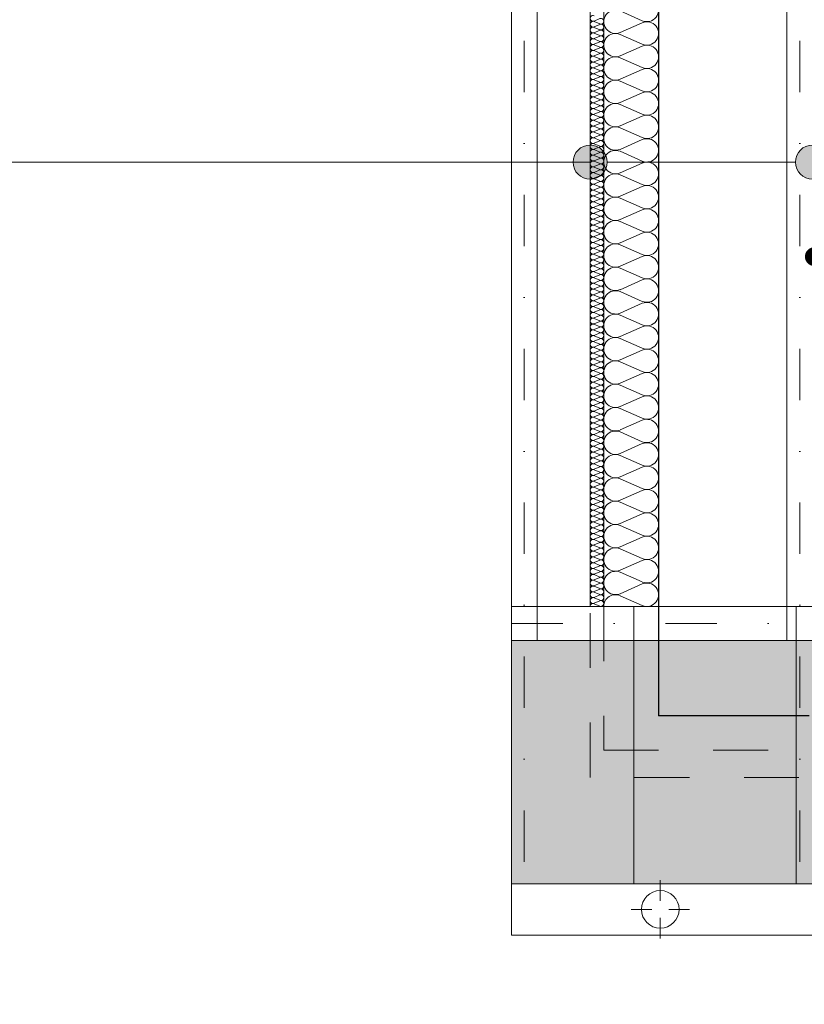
# Model space of a CAD drawing. Extents: x -613240 to -325500, y -25863 to 152403.
# Tile 178 of 254: x -432152 to -429859, y 94069 to 96948. Entities that reach past the tile are written whole.
import ezdxf

# ---------------------------------------------------------------- set-up
doc = ezdxf.new("R2010")
doc.units = 0
doc.header["$MEASUREMENT"] = 0
for name, pattern in [('Dot & Dashed', [450, 150, -150, 0, -150]), ('Hidden Line', [50, 25, -25]), ('Przerywana', [320, 160, -160])]:
    doc.linetypes.add(name, pattern=pattern)
for name, color, linetype, lineweight, true_color in [('Arch dachowki_Nr_Pióra__81', 7, 'Continuous', 9, 0x6a6a6a), ('Arch ocieplenie_Nr_Pióra__9', 7, 'Continuous', 13, 0x3dad99), ('Arch wykończenie_Nr_Pióra__3', 7, 'Continuous', 18, 0xff6600), ('arch wypelnienia_Nr_Pióra__2', 7, 'Continuous', 13, 0x7f7f7f), ('Inwent Izolacje_Nr_Pióra__2', 7, 'Continuous', 13, 0x7f7f7f), ('INWENT KONST. DREWNIANA_Nr_Pióra__2', 7, 'Continuous', 13, 0x7f7f7f), ('INWENT.ŚCIANY_Nr_Pióra__2', 7, 'Continuous', 13, 0x7f7f7f)]:
    doc.layers.add(name, color=color, linetype=linetype, lineweight=lineweight, true_color=true_color)
for name, color, linetype in [('Arch ocieplenie', 7, 'Continuous'), ('Arch opisy', 7, 'Continuous'), ('Inwent Izolacje', 7, 'Continuous')]:
    doc.layers.add(name, color=color, linetype=linetype)
for name, color, linetype, lineweight in [('Arch opisy_Nr_Pióra__21', 7, 'Continuous', 9), ('INWENT DACH_Nr_Pióra__21', 7, 'Continuous', 9), ('INWENT KONST. DREWNIANA_Nr_Pióra__21', 7, 'Continuous', 9), ('INWENT OPISY_Nr_Pióra__21', 7, 'Continuous', 9), ('INWENT RURY SPUSTOWE_Nr_Pióra__21', 7, 'Continuous', 9), ('INWENT.ŚCIANY_Nr_Pióra__1', 7, 'Continuous', 25)]:
    doc.layers.add(name, color=color, linetype=linetype, lineweight=lineweight)
doc.dimstyles.new('GENERATED_STYLE__8', dxfattribs={"dimtxt": 0.18, "dimasz": 182.4, "dimexe": 0.18, "dimexo": 0.0625, "dimgap": 0.09, "dimtad": 0, "dimtih": 1, "dimtoh": 1, "dimdec": 4, "dimzin": 0, "dimdsep": 46, "dimcen": 0.09, "dimadec": 0, "dimazin": 0, "dimtfac": 1, "dimtdec": 4, "dimtmove": 0, "dimatfit": 3, "dimldrblk": 'ARROWHEAD_5', "dimfxl": 0, "dimtolj": 1, "dimtzin": 0, "dimarcsym": 0})
doc.dimstyles.new('GENERATED_STYLE__9', dxfattribs={"dimtxt": 0.18, "dimasz": 109.44, "dimexe": 0.18, "dimexo": 0.0625, "dimgap": 0.09, "dimtad": 0, "dimtih": 1, "dimtoh": 1, "dimdec": 4, "dimzin": 0, "dimdsep": 46, "dimcen": 0.09, "dimadec": 0, "dimazin": 0, "dimtfac": 1, "dimtdec": 4, "dimtmove": 0, "dimatfit": 3, "dimldrblk": 'ARROWHEAD_11', "dimfxl": 0, "dimtolj": 1, "dimtzin": 0, "dimarcsym": 0})

# ---------------------------------------------------------------- blocks, each defined once
blk = doc.blocks.new('Izolacja cieplna 14_229', base_point=(-430484.9, 99267.6))
at = {"layer": 'Arch ocieplenie_Nr_Pióra__9', "linetype": 'Continuous'}
for p, q in [((-430456.9, 96951.5), (-430473, 96944.4)), ((-430473, 96942.9), (-430456.9, 96935.9)), ((-430456.9, 96934.4), (-430473, 96927.3)), ((-430473, 96925.9), (-430456.9, 96918.8)), ((-430456.9, 96917.4), (-430473, 96910.3)), ((-430473, 96908.9), (-430456.9, 96901.8)), ((-430456.9, 96900.4), (-430473, 96893.3)), ((-430473, 96891.9), (-430456.9, 96884.8)), ((-430456.9, 96883.4), (-430473, 96876.3)), ((-430473, 96874.8), (-430456.9, 96867.8)), ((-430456.9, 96866.3), (-430473, 96859.2)), ((-430473, 96857.8), (-430456.9, 96850.7)), ((-430456.9, 96849.3), (-430473, 96842.2)), ((-430473, 96840.8), (-430456.9, 96833.7)), ((-430456.9, 96832.3), (-430473, 96825.2)), ((-430473, 96823.8), (-430456.9, 96816.7)), ((-430456.9, 96815.3), (-430473, 96808.2)), ((-430473, 96806.7), (-430456.9, 96799.7)), ((-430456.9, 96798.2), (-430473, 96791.1)), ((-430473, 96789.7), (-430456.9, 96782.6)), ((-430456.9, 96781.2), (-430473, 96774.1)), ((-430473, 96772.7), (-430456.9, 96765.6)), ((-430456.9, 96764.2), (-430473, 96757.1)), ((-430473, 96755.7), (-430456.9, 96748.6)), ((-430456.9, 96747.1), (-430473, 96740.1)), ((-430473, 96738.6), (-430456.9, 96731.6)), ((-430456.9, 96730.1), (-430473, 96723)), ((-430473, 96721.6), (-430456.9, 96714.5)), ((-430456.9, 96713.1), (-430473, 96706)), ((-430473, 96704.6), (-430456.9, 96697.5)), ((-430456.9, 96696.1), (-430473, 96689)), ((-430473, 96687.6), (-430456.9, 96680.5)), ((-430456.9, 96679), (-430473, 96672)), ((-430473, 96670.5), (-430456.9, 96663.5)), ((-430456.9, 96662), (-430473, 96654.9)), ((-430473, 96653.5), (-430456.9, 96646.4)), ((-430456.9, 96645), (-430473, 96637.9)), ((-430473, 96636.5), (-430456.9, 96629.4)), ((-430456.9, 96628), (-430473, 96620.9)), ((-430473, 96619.5), (-430456.9, 96612.4)), ((-430456.9, 96610.9), (-430473, 96603.9)), ((-430473, 96602.4), (-430456.9, 96595.4)), ((-430456.9, 96593.9), (-430473, 96586.8)), ((-430473, 96585.4), (-430456.9, 96578.3)), ((-430456.9, 96576.9), (-430473, 96569.8)), ((-430473, 96568.4), (-430456.9, 96561.3)), ((-430456.9, 96559.9), (-430473, 96552.8)), ((-430473, 96551.4), (-430456.9, 96544.3)), ((-430456.9, 96542.8), (-430473, 96535.8)), ((-430473, 96534.3), (-430456.9, 96527.3)), ((-430456.9, 96525.8), (-430473, 96518.7)), ((-430473, 96517.3), (-430456.9, 96510.2)), ((-430456.9, 96508.8), (-430473, 96501.7)), ((-430473, 96500.3), (-430456.9, 96493.2)), ((-430456.9, 96491.8), (-430473, 96484.7)), ((-430473, 96483.3), (-430456.9, 96476.2)), ((-430456.9, 96474.7), (-430473, 96467.7)), ((-430473, 96466.2), (-430456.9, 96459.1)), ((-430456.9, 96457.7), (-430473, 96450.6)), ((-430473, 96449.2), (-430456.9, 96442.1)), ((-430456.9, 96440.7), (-430473, 96433.6)), ((-430473, 96432.2), (-430456.9, 96425.1)), ((-430456.9, 96423.7), (-430473, 96416.6)), ((-430473, 96415.2), (-430456.9, 96408.1)), ((-430456.9, 96406.6), (-430473, 96399.6)), ((-430473, 96398.1), (-430456.9, 96391)), ((-430456.9, 96389.6), (-430473, 96382.5)), ((-430473, 96381.1), (-430456.9, 96374)), ((-430456.9, 96372.6), (-430473, 96365.5)), ((-430473, 96364.1), (-430456.9, 96357)), ((-430456.9, 96355.6), (-430473, 96348.5)), ((-430473, 96347.1), (-430456.9, 96340)), ((-430456.9, 96338.5), (-430473, 96331.5)), ((-430473, 96330), (-430456.9, 96322.9)), ((-430456.9, 96321.5), (-430473, 96314.4)), ((-430473, 96313), (-430456.9, 96305.9)), ((-430456.9, 96304.5), (-430473, 96297.4)), ((-430473, 96296), (-430456.9, 96288.9)), ((-430456.9, 96287.5), (-430473, 96280.4)), ((-430473, 96279), (-430456.9, 96271.9)), ((-430456.9, 96270.4), (-430473, 96263.4)), ((-430473, 96261.9), (-430456.9, 96254.8)), ((-430456.9, 96253.4), (-430473, 96246.3)), ((-430473, 96244.9), (-430456.9, 96237.8)), ((-430456.9, 96236.4), (-430473, 96229.3)), ((-430473, 96227.9), (-430456.9, 96220.8)), ((-430456.9, 96219.4), (-430473, 96212.3)), ((-430473, 96210.9), (-430456.9, 96203.8)), ((-430456.9, 96202.3), (-430473, 96195.3)), ((-430473, 96193.8), (-430456.9, 96186.7)), ((-430456.9, 96185.3), (-430473, 96178.2)), ((-430473, 96176.8), (-430456.9, 96169.7)), ((-430456.9, 96168.3), (-430473, 96161.2)), ((-430473, 96159.8), (-430456.9, 96152.7)), ((-430456.9, 96151.3), (-430473, 96144.2)), ((-430473, 96142.8), (-430456.9, 96135.7)), ((-430456.9, 96134.2), (-430473, 96127.2)), ((-430473, 96125.7), (-430456.9, 96118.6)), ((-430456.9, 96117.2), (-430473, 96110.1)), ((-430473, 96108.7), (-430456.9, 96101.6)), ((-430456.9, 96100.2), (-430473, 96093.1)), ((-430473, 96091.7), (-430456.9, 96084.6)), ((-430456.9, 96083.2), (-430473, 96076.1)), ((-430473, 96074.6), (-430456.9, 96067.6)), ((-430456.9, 96066.1), (-430473, 96059.1)), ((-430473, 96057.6), (-430456.9, 96050.5)), ((-430456.9, 96049.1), (-430473, 96042)), ((-430473, 96040.6), (-430456.9, 96033.5)), ((-430456.9, 96032.1), (-430473, 96025)), ((-430473, 96023.6), (-430456.9, 96016.5)), ((-430456.9, 96015.1), (-430473, 96008)), ((-430473, 96006.5), (-430456.9, 95999.5)), ((-430456.9, 95998), (-430473, 95991)), ((-430473, 95989.5), (-430456.9, 95982.4)), ((-430456.9, 95981), (-430473, 95973.9)), ((-430473, 95972.5), (-430456.9, 95965.4)), ((-430456.9, 95964), (-430473, 95956.9)), ((-430473, 95955.5), (-430456.9, 95948.4)), ((-430456.9, 95947), (-430473, 95939.9)), ((-430473, 95938.4), (-430456.9, 95931.4)), ((-430456.9, 95929.9), (-430473, 95922.9)), ((-430473, 95921.4), (-430456.9, 95914.3)), ((-430456.9, 95912.9), (-430473, 95905.8)), ((-430473, 95904.4), (-430456.9, 95897.3)), ((-430456.9, 95895.9), (-430473, 95888.8)), ((-430473, 95887.4), (-430456.9, 95880.3)), ((-430456.9, 95878.9), (-430473, 95871.8)), ((-430473, 95870.3), (-430456.9, 95863.3)), ((-430456.9, 95861.8), (-430473, 95854.8)), ((-430473, 95853.3), (-430456.9, 95846.2)), ((-430456.9, 95844.8), (-430473, 95837.7)), ((-430473, 95836.3), (-430456.9, 95829.2)), ((-430456.9, 95827.8), (-430473, 95820.7)), ((-430473, 95819.3), (-430456.9, 95812.2)), ((-430456.9, 95810.8), (-430473, 95803.7)), ((-430473, 95802.2), (-430456.9, 95795.2)), ((-430456.9, 95793.7), (-430473, 95786.6)), ((-430473, 95785.2), (-430456.9, 95778.1)), ((-430456.9, 95776.7), (-430473, 95769.6)), ((-430473, 95768.2), (-430456.9, 95761.1)), ((-430456.9, 95759.7), (-430473, 95752.6)), ((-430473, 95751.2), (-430456.9, 95744.1)), ((-430456.9, 95742.7), (-430473, 95735.6)), ((-430473, 95734.1), (-430456.9, 95727.1)), ((-430456.9, 95725.6), (-430473, 95718.5)), ((-430473, 95717.1), (-430456.9, 95710)), ((-430456.9, 95708.6), (-430473, 95701.5)), ((-430473, 95700.1), (-430456.9, 95693)), ((-430456.9, 95691.6), (-430473, 95684.5)), ((-430473, 95683.1), (-430456.9, 95676)), ((-430456.9, 95674.6), (-430473, 95667.5)), ((-430473, 95666), (-430456.9, 95659)), ((-430456.9, 95657.5), (-430473, 95650.4)), ((-430473, 95649), (-430456.9, 95641.9)), ((-430456.9, 95640.5), (-430473, 95633.4)), ((-430473, 95632), (-430456.9, 95624.9)), ((-430456.9, 95623.5), (-430473, 95616.4)), ((-430473, 95615), (-430456.9, 95607.9)), ((-430456.9, 95606.5), (-430473, 95599.4)), ((-430473, 95597.9), (-430456.9, 95590.9)), ((-430456.9, 95589.4), (-430473, 95582.3)), ((-430473, 95580.9), (-430456.9, 95573.8)), ((-430456.9, 95572.4), (-430473, 95565.3)), ((-430473, 95563.9), (-430456.9, 95556.8)), ((-430456.9, 95555.4), (-430473, 95548.3)), ((-430473, 95546.9), (-430456.9, 95539.8)), ((-430456.9, 95538.4), (-430473, 95531.3)), ((-430473, 95529.8), (-430456.9, 95522.8)), ((-430456.9, 95521.3), (-430473, 95514.2)), ((-430473, 95512.8), (-430456.9, 95505.7)), ((-430456.9, 95504.3), (-430473, 95497.2)), ((-430473, 95495.8), (-430456.9, 95488.7)), ((-430456.9, 95487.3), (-430473, 95480.2)), ((-430473, 95478.8), (-430456.9, 95471.7)), ((-430456.9, 95470.3), (-430473, 95463.2)), ((-430473, 95461.7), (-430456.9, 95454.7)), ((-430456.9, 95453.2), (-430473, 95446.1)), ((-430473, 95444.7), (-430456.9, 95437.6)), ((-430456.9, 95436.2), (-430473, 95429.1)), ((-430473, 95427.7), (-430456.9, 95420.6)), ((-430456.9, 95419.2), (-430473, 95412.1)), ((-430473, 95410.7), (-430456.9, 95403.6)), ((-430456.9, 95402.1), (-430473, 95395.1)), ((-430473, 95393.6), (-430456.9, 95386.6)), ((-430456.9, 95385.1), (-430473, 95378)), ((-430473, 95376.6), (-430456.9, 95369.5)), ((-430456.9, 95368.1), (-430473, 95361)), ((-430473, 95359.6), (-430456.9, 95352.5)), ((-430456.9, 95351.1), (-430473, 95344)), ((-430473, 95342.6), (-430456.9, 95335.5)), ((-430456.9, 95334), (-430473, 95327)), ((-430473, 95325.5), (-430456.9, 95318.5)), ((-430456.9, 95317), (-430473, 95309.9)), ((-430473, 95308.5), (-430456.9, 95301.4)), ((-430456.9, 95300), (-430473, 95292.9)), ((-430473, 95291.5), (-430456.9, 95284.4)), ((-430456.9, 95283), (-430473, 95275.9)), ((-430473, 95274.5), (-430456.9, 95267.4)), ((-430456.9, 95265.9), (-430473, 95258.9)), ((-430473, 95257.4), (-430456.9, 95250.4)), ((-430456.9, 95248.9), (-430473, 95241.8)), ((-430473, 95240.4), (-430456.9, 95233.3))]:
    blk.add_line(p, q, dxfattribs=at)
for centre, start_param, end_param in [((-430476.4, 96952.2), 2.7288, 6.695979), ((-430453.5, 96943.7), 5.870392, 9.837571), ((-430476.4, 96935.1), 2.7288, 6.695979), ((-430476.4, 96918.1), 2.7288, 6.695979), ((-430453.5, 96926.6), 5.870392, 9.837571), ((-430453.5, 96909.6), 5.870392, 9.837571), ((-430476.4, 96901.1), 2.7288, 6.695979), ((-430476.4, 96884.1), 2.7288, 6.695979), ((-430453.5, 96892.6), 5.870392, 9.837571), ((-430476.4, 96867), 2.7288, 6.695979), ((-430453.5, 96875.6), 5.870392, 9.837571), ((-430453.5, 96858.5), 5.870392, 9.837571), ((-430476.4, 96850), 2.7288, 6.695979), ((-430476.4, 96833), 2.7288, 6.695979), ((-430453.5, 96841.5), 5.870392, 9.837571), ((-430453.5, 96824.5), 5.870392, 9.837571), ((-430476.4, 96816), 2.7288, 6.695979), ((-430476.4, 96798.9), 2.7288, 6.695979), ((-430453.5, 96807.5), 5.870392, 9.837571), ((-430476.4, 96781.9), 2.7288, 6.695979), ((-430476.4, 96764.9), 2.7288, 6.695979), ((-430453.5, 96790.4), 5.870392, 9.837571), ((-430453.5, 96773.4), 5.870392, 9.837571), ((-430476.4, 96747.9), 2.7288, 6.695979), ((-430453.5, 96756.4), 5.870392, 9.837571), ((-430453.5, 96739.4), 5.870392, 9.837571), ((-430476.4, 96730.8), 2.7288, 6.695979), ((-430476.4, 96713.8), 2.7288, 6.695979), ((-430453.5, 96722.3), 5.870392, 9.837571), ((-430476.4, 96696.8), 2.7288, 6.695979), ((-430476.4, 96679.8), 2.7288, 6.695979), ((-430453.5, 96705.3), 5.870392, 9.837571), ((-430453.5, 96688.3), 5.870392, 9.837571), ((-430476.4, 96662.7), 2.7288, 6.695979), ((-430453.5, 96671.3), 5.870392, 9.837571), ((-430453.5, 96654.2), 5.870392, 9.837571), ((-430476.4, 96645.7), 2.7288, 6.695979), ((-430476.4, 96628.7), 2.7288, 6.695979), ((-430453.5, 96637.2), 5.870392, 9.837571), ((-430476.4, 96611.7), 2.7288, 6.695979), ((-430476.4, 96594.6), 2.7288, 6.695979), ((-430453.5, 96620.2), 5.870392, 9.837571), ((-430453.5, 96603.1), 5.870392, 9.837571), ((-430476.4, 96577.6), 2.7288, 6.695979), ((-430453.5, 96586.1), 5.870392, 9.837571), ((-430453.5, 96569.1), 5.870392, 9.837571), ((-430476.4, 96560.6), 2.7288, 6.695979), ((-430476.4, 96543.6), 2.7288, 6.695979), ((-430453.5, 96552.1), 5.870392, 9.837571), ((-430453.5, 96535), 5.870392, 9.837571), ((-430476.4, 96526.5), 2.7288, 6.695979), ((-430476.4, 96509.5), 2.7288, 6.695979), ((-430453.5, 96518), 5.870392, 9.837571), ((-430476.4, 96492.5), 2.7288, 6.695979), ((-430453.5, 96501), 5.870392, 9.837571), ((-430453.5, 96484), 5.870392, 9.837571), ((-430476.4, 96475.5), 2.7288, 6.695979), ((-430476.4, 96458.4), 2.7288, 6.695979), ((-430453.5, 96466.9), 5.870392, 9.837571), ((-430453.5, 96449.9), 5.870392, 9.837571), ((-430476.4, 96441.4), 2.7288, 6.695979), ((-430476.4, 96424.4), 2.7288, 6.695979), ((-430453.5, 96432.9), 5.870392, 9.837571), ((-430476.4, 96407.4), 2.7288, 6.695979), ((-430453.5, 96415.9), 5.870392, 9.837571), ((-430453.5, 96398.8), 5.870392, 9.837571), ((-430476.4, 96390.3), 2.7288, 6.695979), ((-430476.4, 96373.3), 2.7288, 6.695979), ((-430453.5, 96381.8), 5.870392, 9.837571), ((-430453.5, 96364.8), 5.870392, 9.837571), ((-430476.4, 96356.3), 2.7288, 6.695979), ((-430476.4, 96339.3), 2.7288, 6.695979), ((-430453.5, 96347.8), 5.870392, 9.837571), ((-430476.4, 96322.2), 2.7288, 6.695979), ((-430476.4, 96305.2), 2.7288, 6.695979), ((-430453.5, 96330.7), 5.870392, 9.837571), ((-430453.5, 96313.7), 5.870392, 9.837571), ((-430476.4, 96288.2), 2.7288, 6.695979), ((-430453.5, 96296.7), 5.870392, 9.837571), ((-430453.5, 96279.7), 5.870392, 9.837571), ((-430476.4, 96271.2), 2.7288, 6.695979), ((-430476.4, 96254.1), 2.7288, 6.695979), ((-430453.5, 96262.6), 5.870392, 9.837571), ((-430476.4, 96237.1), 2.7288, 6.695979), ((-430476.4, 96220.1), 2.7288, 6.695979), ((-430453.5, 96245.6), 5.870392, 9.837571), ((-430453.5, 96228.6), 5.870392, 9.837571), ((-430476.4, 96203.1), 2.7288, 6.695979), ((-430453.5, 96211.6), 5.870392, 9.837571), ((-430453.5, 96194.5), 5.870392, 9.837571), ((-430476.4, 96186), 2.7288, 6.695979), ((-430476.4, 96169), 2.7288, 6.695979), ((-430453.5, 96177.5), 5.870392, 9.837571), ((-430453.5, 96160.5), 5.870392, 9.837571), ((-430476.4, 96152), 2.7288, 6.695979), ((-430476.4, 96135), 2.7288, 6.695979), ((-430453.5, 96143.5), 5.870392, 9.837571), ((-430476.4, 96117.9), 2.7288, 6.695979), ((-430453.5, 96126.4), 5.870392, 9.837571), ((-430453.5, 96109.4), 5.870392, 9.837571), ((-430476.4, 96100.9), 2.7288, 6.695979), ((-430476.4, 96083.9), 2.7288, 6.695979), ((-430453.5, 96092.4), 5.870392, 9.837571), ((-430453.5, 96075.4), 5.870392, 9.837571), ((-430476.4, 96066.9), 2.7288, 6.695979), ((-430476.4, 96049.8), 2.7288, 6.695979), ((-430453.5, 96058.3), 5.870392, 9.837571), ((-430476.4, 96032.8), 2.7288, 6.695979), ((-430453.5, 96041.3), 5.870392, 9.837571), ((-430453.5, 96024.3), 5.870392, 9.837571), ((-430476.4, 96015.8), 2.7288, 6.695979), ((-430476.4, 95998.8), 2.7288, 6.695979), ((-430453.5, 96007.3), 5.870392, 9.837571), ((-430453.5, 95990.2), 5.870392, 9.837571), ((-430476.4, 95981.7), 2.7288, 6.695979), ((-430476.4, 95964.7), 2.7288, 6.695979), ((-430453.5, 95973.2), 5.870392, 9.837571), ((-430476.4, 95947.7), 2.7288, 6.695979), ((-430476.4, 95930.6), 2.7288, 6.695979), ((-430453.5, 95956.2), 5.870392, 9.837571), ((-430453.5, 95939.2), 5.870392, 9.837571), ((-430476.4, 95913.6), 2.7288, 6.695979), ((-430453.5, 95922.1), 5.870392, 9.837571), ((-430453.5, 95905.1), 5.870392, 9.837571), ((-430476.4, 95896.6), 2.7288, 6.695979), ((-430476.4, 95879.6), 2.7288, 6.695979), ((-430453.5, 95888.1), 5.870392, 9.837571), ((-430476.4, 95862.5), 2.7288, 6.695979), ((-430476.4, 95845.5), 2.7288, 6.695979), ((-430453.5, 95871.1), 5.870392, 9.837571), ((-430453.5, 95854), 5.870392, 9.837571), ((-430476.4, 95828.5), 2.7288, 6.695979), ((-430453.5, 95837), 5.870392, 9.837571), ((-430453.5, 95820), 5.870392, 9.837571), ((-430476.4, 95811.5), 2.7288, 6.695979), ((-430476.4, 95794.4), 2.7288, 6.695979), ((-430453.5, 95803), 5.870392, 9.837571), ((-430453.5, 95785.9), 5.870392, 9.837571), ((-430476.4, 95777.4), 2.7288, 6.695979), ((-430476.4, 95760.4), 2.7288, 6.695979), ((-430453.5, 95768.9), 5.870392, 9.837571), ((-430476.4, 95743.4), 2.7288, 6.695979), ((-430453.5, 95751.9), 5.870392, 9.837571), ((-430453.5, 95734.9), 5.870392, 9.837571), ((-430476.4, 95726.3), 2.7288, 6.695979), ((-430476.4, 95709.3), 2.7288, 6.695979), ((-430453.5, 95717.8), 5.870392, 9.837571), ((-430453.5, 95700.8), 5.870392, 9.837571), ((-430476.4, 95692.3), 2.7288, 6.695979), ((-430476.4, 95675.3), 2.7288, 6.695979), ((-430453.5, 95683.8), 5.870392, 9.837571), ((-430476.4, 95658.2), 2.7288, 6.695979), ((-430453.5, 95666.8), 5.870392, 9.837571), ((-430453.5, 95649.7), 5.870392, 9.837571), ((-430476.4, 95641.2), 2.7288, 6.695979), ((-430476.4, 95624.2), 2.7288, 6.695979), ((-430453.5, 95632.7), 5.870392, 9.837571), ((-430453.5, 95615.7), 5.870392, 9.837571), ((-430476.4, 95607.2), 2.7288, 6.695979), ((-430476.4, 95590.1), 2.7288, 6.695979), ((-430453.5, 95598.7), 5.870392, 9.837571), ((-430476.4, 95573.1), 2.7288, 6.695979), ((-430476.4, 95556.1), 2.7288, 6.695979), ((-430453.5, 95581.6), 5.870392, 9.837571), ((-430453.5, 95564.6), 5.870392, 9.837571), ((-430476.4, 95539.1), 2.7288, 6.695979), ((-430453.5, 95547.6), 5.870392, 9.837571), ((-430453.5, 95530.6), 5.870392, 9.837571), ((-430476.4, 95522), 2.7288, 6.695979), ((-430476.4, 95505), 2.7288, 6.695979), ((-430453.5, 95513.5), 5.870392, 9.837571), ((-430476.4, 95488), 2.7288, 6.695979), ((-430476.4, 95471), 2.7288, 6.695979), ((-430453.5, 95496.5), 5.870392, 9.837571), ((-430453.5, 95479.5), 5.870392, 9.837571), ((-430476.4, 95453.9), 2.7288, 6.695979), ((-430453.5, 95462.5), 5.870392, 9.837571), ((-430453.5, 95445.4), 5.870392, 9.837571), ((-430476.4, 95436.9), 2.7288, 6.695979), ((-430476.4, 95419.9), 2.7288, 6.695979), ((-430453.5, 95428.4), 5.870392, 9.837571), ((-430476.4, 95402.9), 2.7288, 6.695979), ((-430476.4, 95385.8), 2.7288, 6.695979), ((-430453.5, 95411.4), 5.870392, 9.837571), ((-430453.5, 95394.4), 5.870392, 9.837571), ((-430476.4, 95368.8), 2.7288, 6.695979), ((-430453.5, 95377.3), 5.870392, 9.837571), ((-430453.5, 95360.3), 5.870392, 9.837571), ((-430476.4, 95351.8), 2.7288, 6.695979), ((-430476.4, 95334.8), 2.7288, 6.695979), ((-430453.5, 95343.3), 5.870392, 9.837571), ((-430453.5, 95326.3), 5.870392, 9.837571), ((-430476.4, 95317.7), 2.7288, 6.695979), ((-430476.4, 95300.7), 2.7288, 6.695979), ((-430453.5, 95309.2), 5.870392, 9.837571), ((-430476.4, 95283.7), 2.7288, 6.695979), ((-430453.5, 95292.2), 5.870392, 9.837571), ((-430453.5, 95275.2), 5.870392, 9.837571), ((-430476.4, 95266.7), 2.7288, 6.695979), ((-430476.4, 95249.6), 2.7288, 6.695979), ((-430453.5, 95258.1), 5.870392, 9.837571), ((-430453.5, 95241.1), 5.870392, 9.837571), ((-430476.4, 95232.6), 2.7288, 4.712389)]:
    blk.add_ellipse(centre, major_axis=(0, -8.51), ratio=0.99935, start_param=start_param, end_param=end_param, dxfattribs=at)
blk = doc.blocks.new('Izolacja cieplna 14_340', base_point=(-430444.9, 95232.6))
at = {"layer": 'Inwent Izolacje_Nr_Pióra__2', "linetype": 'Continuous'}
for p, q in [((-430332.6, 96945.2), (-430397.3, 96973.7)), ((-430397.3, 96911), (-430332.6, 96939.5)), ((-430332.6, 96876.8), (-430397.3, 96905.3)), ((-430397.3, 96842.6), (-430332.6, 96871.1)), ((-430332.6, 96808.4), (-430397.3, 96836.9)), ((-430397.3, 96774.3), (-430332.6, 96802.7)), ((-430332.6, 96740.1), (-430397.3, 96768.5)), ((-430397.3, 96705.9), (-430332.6, 96734.3)), ((-430332.6, 96671.7), (-430397.3, 96700.1)), ((-430397.3, 96637.5), (-430332.6, 96665.9)), ((-430332.6, 96603.3), (-430397.3, 96631.7)), ((-430397.3, 96569.1), (-430332.6, 96597.5)), ((-430332.6, 96534.9), (-430397.3, 96563.3)), ((-430397.3, 96500.7), (-430332.6, 96529.1)), ((-430332.6, 96466.5), (-430397.3, 96495)), ((-430397.3, 96432.3), (-430332.6, 96460.8)), ((-430332.6, 96398.1), (-430397.3, 96426.6)), ((-430397.3, 96363.9), (-430332.6, 96392.4)), ((-430332.6, 96329.7), (-430397.3, 96358.2)), ((-430397.3, 96295.5), (-430332.6, 96324)), ((-430332.6, 96261.3), (-430397.3, 96289.8)), ((-430397.3, 96227.1), (-430332.6, 96255.6)), ((-430332.6, 96192.9), (-430397.3, 96221.4)), ((-430397.3, 96158.7), (-430332.6, 96187.2)), ((-430332.6, 96124.6), (-430397.3, 96153)), ((-430397.3, 96090.4), (-430332.6, 96118.8)), ((-430332.6, 96056.2), (-430397.3, 96084.6)), ((-430397.3, 96022), (-430332.6, 96050.4)), ((-430332.6, 95987.8), (-430397.3, 96016.2)), ((-430397.3, 95953.6), (-430332.6, 95982)), ((-430332.6, 95919.4), (-430397.3, 95947.8)), ((-430397.3, 95885.2), (-430332.6, 95913.6)), ((-430332.6, 95851), (-430397.3, 95879.4)), ((-430397.3, 95816.8), (-430332.6, 95845.2)), ((-430332.6, 95782.6), (-430397.3, 95811.1)), ((-430397.3, 95748.4), (-430332.6, 95776.9)), ((-430332.6, 95714.2), (-430397.3, 95742.7)), ((-430397.3, 95680), (-430332.6, 95708.5)), ((-430332.6, 95645.8), (-430397.3, 95674.3)), ((-430397.3, 95611.6), (-430332.6, 95640.1)), ((-430332.6, 95577.4), (-430397.3, 95605.9)), ((-430397.3, 95543.2), (-430332.6, 95571.7)), ((-430332.6, 95509), (-430397.3, 95537.5)), ((-430397.3, 95474.8), (-430332.6, 95503.3)), ((-430332.6, 95440.7), (-430397.3, 95469.1)), ((-430397.3, 95406.5), (-430332.6, 95434.9)), ((-430332.6, 95372.3), (-430397.3, 95400.7)), ((-430397.3, 95338.1), (-430332.6, 95366.5)), ((-430332.6, 95303.9), (-430397.3, 95332.3)), ((-430397.3, 95269.7), (-430332.6, 95298.1)), ((-430332.6, 95235.5), (-430397.3, 95263.9))]:
    blk.add_line(p, q, dxfattribs=at)
for centre, start_param, end_param in [((-430319, 96976.6), 2.728799, 6.695979), ((-430410.9, 96942.4), 5.870392, 9.837571), ((-430319, 96908.2), 2.728799, 6.695979), ((-430410.9, 96874), 5.870392, 9.837571), ((-430319, 96839.8), 2.728799, 6.695979), ((-430410.9, 96805.6), 5.870392, 9.837571), ((-430319, 96771.4), 2.728799, 6.695979), ((-430410.9, 96737.2), 5.870392, 9.837571), ((-430319, 96703), 2.728799, 6.695979), ((-430410.9, 96668.8), 5.870392, 9.837571), ((-430319, 96634.6), 2.728799, 6.695979), ((-430410.9, 96600.4), 5.870392, 9.837571), ((-430319, 96566.2), 2.728799, 6.695979), ((-430410.9, 96532), 5.870392, 9.837571), ((-430319, 96497.8), 2.728799, 6.695979), ((-430410.9, 96463.6), 5.870392, 9.837571), ((-430319, 96429.4), 2.728799, 6.695979), ((-430410.9, 96395.2), 5.870392, 9.837571), ((-430319, 96361), 2.728799, 6.695979), ((-430410.9, 96326.8), 5.870392, 9.837571), ((-430319, 96292.7), 2.728799, 6.695979), ((-430410.9, 96258.5), 5.870392, 9.837571), ((-430319, 96224.3), 2.728799, 6.695979), ((-430410.9, 96190.1), 5.870392, 9.837571), ((-430319, 96155.9), 2.728799, 6.695979), ((-430410.9, 96121.7), 5.870392, 9.837571), ((-430319, 96087.5), 2.728799, 6.695979), ((-430410.9, 96053.3), 5.870392, 9.837571), ((-430319, 96019.1), 2.728799, 6.695979), ((-430410.9, 95984.9), 5.870392, 9.837571), ((-430319, 95950.7), 2.728799, 6.695979), ((-430410.9, 95916.5), 5.870392, 9.837571), ((-430319, 95882.3), 2.728799, 6.695979), ((-430410.9, 95848.1), 5.870392, 9.837571), ((-430319, 95813.9), 2.728799, 6.695979), ((-430410.9, 95779.7), 5.870392, 9.837571), ((-430319, 95745.5), 2.728799, 6.695979), ((-430410.9, 95711.3), 5.870392, 9.837571), ((-430319, 95677.1), 2.728799, 6.695979), ((-430410.9, 95642.9), 5.870392, 9.837571), ((-430319, 95608.8), 2.728799, 6.695979), ((-430410.9, 95574.6), 5.870392, 9.837571), ((-430319, 95540.4), 2.728799, 6.695979), ((-430410.9, 95506.2), 5.870392, 9.837571), ((-430319, 95472), 2.728799, 6.695979), ((-430410.9, 95437.8), 5.870392, 9.837571), ((-430319, 95403.6), 2.728799, 6.695979), ((-430410.9, 95369.4), 5.870392, 9.837571), ((-430319, 95335.2), 2.728799, 6.695979), ((-430410.9, 95301), 5.870392, 9.837571), ((-430319, 95266.8), 2.728799, 6.695979), ((-430410.9, 95232.6), 5.870392, 7.853982)]:
    blk.add_ellipse(centre, major_axis=(0, 34.2), ratio=0.995133, start_param=start_param, end_param=end_param, dxfattribs=at)
blk = doc.blocks.new('ARROWHEAD_5')
at = {"color": 0, "linetype": 'Continuous', "lineweight": 0}
blk.add_line((0, 0), (-1, 0), dxfattribs=at)
blk.add_solid([(-1, 0.2679), (0, 0), (-1, -0.2679), (-1, 0.2679)], dxfattribs=at)
blk = doc.blocks.new('ARROWHEAD_11')
at = {"color": 0, "linetype": 'Continuous', "lineweight": 0}
blk.add_line((0, 0), (-1, 0), dxfattribs=at)
at = {"color": 0, "linetype": 'Continuous', "lineweight": 0, "const_width": 0.25, "flags": 128}
blk.add_lwpolyline([(-0.125, 0, 1), (0.125, 0, 1)], format="xyb", close=True, dxfattribs=at)
blk = doc.blocks.new('Linia_180', base_point=(-430484.9, 96531.7))
at = {"layer": 'Arch opisy_Nr_Pióra__21', "linetype": 'Continuous'}
blk.add_line((-430484.9, 96531.7), (-432564.7, 96531.7), dxfattribs=at)
blk.add_circle((-432864.7, 96531.7), 300, dxfattribs=at)
blk = doc.blocks.new('Linia_181', base_point=(-429834.9, 96531.7))
at = {"layer": 'Arch opisy_Nr_Pióra__21', "linetype": 'Continuous'}
for points in [[(-430434.9, 96531.7), (-430438.8, 96550.8), (-430449.6, 96567), (-430465.8, 96577.9), (-430484.9, 96581.7), (-430504.1, 96577.9), (-430520.3, 96567), (-430531.1, 96550.8), (-430534.9, 96531.7), (-430531.1, 96512.6), (-430520.3, 96496.3), (-430504.1, 96485.5), (-430484.9, 96481.7), (-430465.8, 96485.5), (-430449.6, 96496.3), (-430438.8, 96512.6)], [(-429784.9, 96531.7), (-429788.8, 96550.8), (-429799.6, 96567), (-429815.8, 96577.9), (-429834.9, 96581.7), (-429854.1, 96577.9), (-429870.3, 96567), (-429881.1, 96550.8), (-429884.9, 96531.7), (-429881.1, 96512.6), (-429870.3, 96496.3), (-429854.1, 96485.5), (-429834.9, 96481.7), (-429815.8, 96485.5), (-429799.6, 96496.3), (-429788.8, 96512.6)]]:
    blk.add_hatch(color=256, dxfattribs=at).paths.add_polyline_path(points, flags=0)
blk.add_line((-429884.9, 96531.7), (-430434.9, 96531.7), dxfattribs=at)
for centre in [(-430484.9, 96531.7), (-429834.9, 96531.7)]:
    blk.add_circle(centre, 50, dxfattribs=at)

msp = doc.modelspace()

# ---------------------------------------------------------------- hatches: boundary and pattern name
at = {"layer": 'arch wypelnienia_Nr_Pióra__2', "linetype": 'Continuous', "lineweight": 0, "true_color": 0x1f1f1f}
msp.add_hatch(color=250, dxfattribs=at).paths.add_polyline_path([(-430714.9, 94421.6), (-414324.9, 94421.6), (-414324.9, 95132.6), (-430714.9, 95132.6)], flags=0)

# ---------------------------------------------------------------- linework, layer by layer
at = {"layer": 'Arch dachowki_Nr_Pióra__81', "linetype": 'Continuous'}
for p, q in [((-430357.4, 94421.6), (-430357.4, 95232.6)), ((-429882.4, 94421.6), (-429882.4, 95232.6))]:
    msp.add_line(p, q, dxfattribs=at)
at = {"layer": 'Arch wykończenie_Nr_Pióra__3', "linetype": 'Continuous'}
msp.add_line((-430484.9, 95232.6), (-430484.9, 99267.6), dxfattribs=at)
at = {"layer": 'Arch wykończenie_Nr_Pióra__3', "linetype": 'Przerywana'}
for p, q in [((-430484.9, 94732.6), (-430484.9, 95232.6)), ((-414514.9, 94732.6), (-430484.9, 94732.6))]:
    msp.add_line(p, q, dxfattribs=at)
at = {"layer": 'INWENT DACH_Nr_Pióra__21', "linetype": 'Hidden Line'}
msp.add_line((-430714.9, 95132.6), (-430714.9, 99002.6), dxfattribs=at)
at = {"layer": 'INWENT DACH_Nr_Pióra__21', "linetype": 'Continuous'}
for p, q in [((-430714.9, 94421.6), (-430714.9, 95232.6)), ((-414324.9, 94421.6), (-430714.9, 94421.6)), ((-430279.9, 94371.6), (-430279.9, 94431.6)), ((-430304.9, 94346.6), (-430364.9, 94346.6)), ((-430254.9, 94346.6), (-430194.9, 94346.6)), ((-430279.9, 94321.6), (-430279.9, 94261.6))]:
    msp.add_line(p, q, dxfattribs=at)
msp.add_circle((-430279.9, 94346.6), 55, dxfattribs=at)
at = {"layer": 'INWENT KONST. DREWNIANA_Nr_Pióra__2', "linetype": 'Continuous'}
for p, q in [((-430714.9, 95132.6), (-430714.9, 99002.6)), ((-430639.9, 95132.6), (-430639.9, 99002.6)), ((-429909.9, 95132.6), (-429909.9, 99002.6))]:
    msp.add_line(p, q, dxfattribs=at)
at = {"layer": 'INWENT KONST. DREWNIANA_Nr_Pióra__21', "linetype": 'Dot & Dashed'}
for p, q in [((-430677.4, 94485.7), (-430677.4, 99002.6)), ((-429872.4, 94485.7), (-429872.4, 99002.6)), ((-430714.9, 95182.6), (-414324.9, 95182.6))]:
    msp.add_line(p, q, dxfattribs=at)
at = {"layer": 'INWENT KONST. DREWNIANA_Nr_Pióra__21', "linetype": 'Continuous'}
for p, q in [((-430714.9, 95232.6), (-414324.9, 95232.6)), ((-430714.9, 95132.6), (-414324.9, 95132.6))]:
    msp.add_line(p, q, dxfattribs=at)
at = {"layer": 'INWENT RURY SPUSTOWE_Nr_Pióra__21', "linetype": 'Continuous'}
for p, q in [((-430714.9, 94271.6), (-430714.9, 94421.6)), ((-414324.9, 94271.6), (-430714.9, 94271.6))]:
    msp.add_line(p, q, dxfattribs=at)
at = {"layer": 'INWENT.ŚCIANY_Nr_Pióra__1', "linetype": 'Continuous'}
for p in [(-430284.9, 99222.6), (-429844.9, 94912.6)]:
    msp.add_line(p, (-430284.9, 94912.6), dxfattribs=at)
at = {"layer": 'INWENT.ŚCIANY_Nr_Pióra__2', "linetype": 'Continuous'}
msp.add_line((-430444.9, 99267.6), (-430444.9, 95232.6), dxfattribs=at)
at = {"layer": 'INWENT.ŚCIANY_Nr_Pióra__2', "linetype": 'Przerywana'}
for p, q in [((-430444.9, 95232.6), (-430444.9, 94812.6)), ((-430444.9, 94812.6), (-414594.9, 94812.6))]:
    msp.add_line(p, q, dxfattribs=at)

# ---------------------------------------------------------------- block references
at = {"layer": 'Arch ocieplenie', "color": 104, "linetype": 'Continuous', "lineweight": 13, "true_color": 0x029e21}
msp.add_blockref('Izolacja cieplna 14_229', (-430484.9, 99267.6), dxfattribs=at)
at = {"layer": 'Arch opisy', "linetype": 'Continuous'}
for name, p in [('Linia_180', (-430484.9, 96531.7)), ('Linia_181', (-429834.9, 96531.7))]:
    msp.add_blockref(name, p, dxfattribs=at)
at = {"layer": 'Inwent Izolacje', "color": 104, "linetype": 'Continuous', "lineweight": 13, "true_color": 0x029e21}
msp.add_blockref('Izolacja cieplna 14_340', (-430444.9, 95232.6), dxfattribs=at)

# ---------------------------------------------------------------- leaders
at = {"layer": 'Arch opisy_Nr_Pióra__21', "linetype": 'Continuous', "annotation_type": 0, "has_hookline": 1, "hookline_direction": 1, "text_width": 1104.8}
msp.add_leader([(-429829.9, 96255.4), (-429318.1, 96255.4)], dimstyle='GENERATED_STYLE__9', dxfattribs=at)
at = {"layer": 'INWENT OPISY_Nr_Pióra__21', "linetype": 'Continuous', "annotation_type": 0, "has_hookline": 1, "hookline_direction": 1, "text_width": 1337.1}
msp.add_leader([(-428689.8, 95182.6), (-429650.1, 93309.9), (-430185.7, 93309.9)], dimstyle='GENERATED_STYLE__8', dxfattribs=at)

doc.saveas('drawing.dxf')
